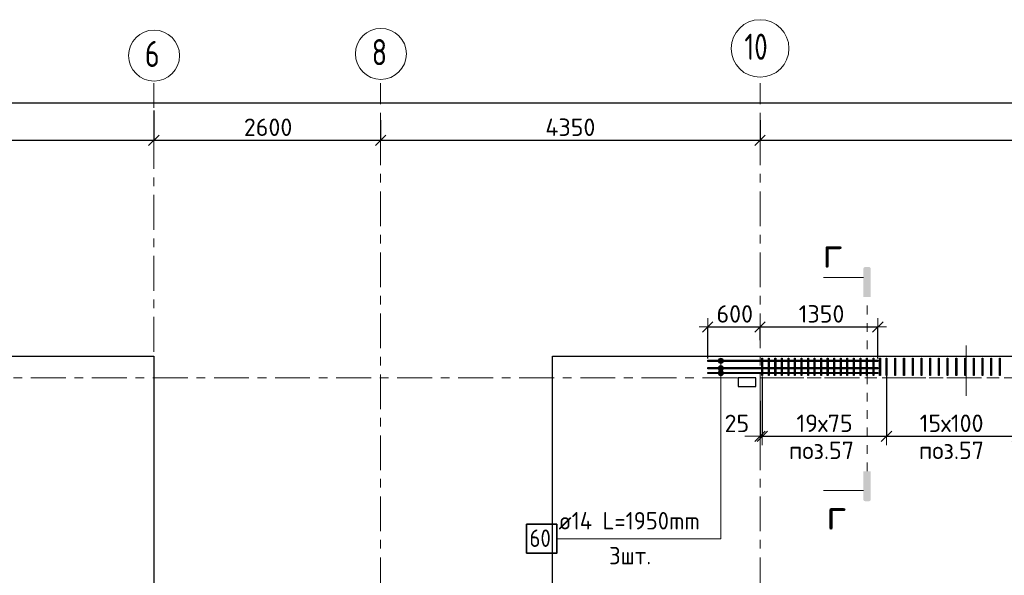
# Model space of a CAD drawing. Header units: metres. Extents: x -38 to 114, y -15 to 21.
# Tile 8 of 244: x 17.54 to 28.83, y 14.13 to 20.51. Entities that reach past the tile are written whole.
import ezdxf

# ---------------------------------------------------------------- set-up
doc = ezdxf.new("R2010")
doc.units = ezdxf.units.M
doc.header["$PDMODE"] = 65
for name, pattern in [('______11', [0.5, 0.4, -0.05, 0, -0.05]), ('______2', [0.0405, 0.03, -0.0105]), ('______3', [0.5, 0.4, -0.1]), ('______5', [1.1, 0.8, -0.1, 0.1, -0.1]), ('______9', [0.015, 0, -0.015])]:
    doc.linetypes.add(name, pattern=pattern)
for name, color, linetype, lineweight in [('XR$2$Осевая линия (1)', 7, '______5', 13), ('XR$2$Размерная линия (1)', 7, 'Continuous', 13), ('XR$5$Арм.стержн. Доп. арматура', 180, 'Continuous', 35), ('XR$5$Арм.стержн. Хомут', 240, 'Continuous', 35), ('XR$5$Балка (1)', 7, '______3', 13), ('XR$5$Перекрытие (1)', 7, 'Continuous', 35), ('XR$5$Размерная линия (1)', 7, 'Continuous', 13), ('XR$5$Текст_ общее_1', 7, 'Continuous', 13)]:
    doc.layers.add(name, color=color, linetype=linetype, lineweight=lineweight)
doc.styles.add('ISOCPEUR', font='txt')
doc.dimstyles.new('DIMSTYLE_3', dxfattribs={"dimtxt": 0.2, "dimasz": 0.2, "dimexe": 0, "dimexo": 0, "dimgap": 0.1, "dimtad": 2, "dimdec": 0, "dimlfac": 1000, "dimrnd": 5, "dimzin": 12, "dimdsep": 46, "dimtxsty": 'ISOCPEUR', "dimblk1": 'ALL_ML_STRICH', "dimblk2": 'ALL_ML_STRICH', "dimsah": 1, "dimcen": 0, "dimclrd": 7, "dimclre": 256, "dimclrt": 7, "dimadec": 0, "dimazin": 0, "dimtfac": 1, "dimtdec": 0, "dimtix": 1, "dimtmove": 2, "dimatfit": 3, "dimfxl": 0, "dimtzin": 0, "dimlwd": 0, "dimlwe": -3, "dimarcsym": 0})
doc.dimstyles.new('DIMSTYLE_36', dxfattribs={"dimtxt": 0.2, "dimasz": 0.2, "dimexe": 0, "dimexo": 0, "dimgap": 0.1, "dimtad": 2, "dimdec": 0, "dimlfac": 1000, "dimrnd": 5, "dimzin": 12, "dimdsep": 46, "dimtxsty": 'ISOCPEUR', "dimblk1": 'ALL_ML_STRICH', "dimblk2": 'ALL_ML_STRICH', "dimsah": 1, "dimcen": 0, "dimclrd": 7, "dimclre": 256, "dimclrt": 7, "dimadec": 0, "dimazin": 0, "dimtfac": 1, "dimtdec": 0, "dimtix": 1, "dimtmove": 2, "dimatfit": 3, "dimfxl": 0, "dimtvp": 1.2, "dimtzin": 0, "dimlwd": 0, "dimlwe": -3, "dimarcsym": 0})

# ---------------------------------------------------------------- blocks, each defined once
blk = doc.blocks.new('ALL_ML_STRICH')
at = {"color": 0, "linetype": 'ByBlock', "lineweight": -2}
for p, q in [((-1, 0), (0.5, 0)), ((-0.3, -0.3), (0.3, 0.3)), ((0, -0.5), (0, 0.5))]:
    blk.add_line(p, q, dxfattribs=at)
blk = doc.blocks.new('*D11')
at = {"layer": 'DEFPOINTS', "color": 7, "linetype": 'Continuous', "lineweight": 13, "transparency": 33554687}
for p in [(0.5, 19.557), (0.5, 19.377), (61.6, 17.12)]:
    blk.add_point(p, dxfattribs=at)
at = {"layer": 'XR$2$Размерная линия (1)', "color": 9, "linetype": 'Continuous', "lineweight": -2, "true_color": 0xc7c7c7, "transparency": 33554687}
for p, q in [((0.5, 19.357), (0.5, 19.557)), ((61.6, 17.14), (61.6, 19.557))]:
    blk.add_line(p, q, dxfattribs=at)
at = {"layer": 'XR$2$Размерная линия (1)', "color": 7, "linetype": 'Continuous', "lineweight": -2, "transparency": 33554687}
blk.add_line((0.5, 19.557), (61.6, 19.557), dxfattribs=at)
at = {"layer": 'XR$2$Размерная линия (1)', "color": 7, "linetype": 'Continuous', "lineweight": 13, "transparency": 33554687, "xscale": 0.2, "yscale": 0.2, "zscale": 0.2, "rotation": 180}
blk.add_blockref('ALL_ML_STRICH', (0.5, 19.557), dxfattribs=at)
at = {"layer": 'XR$2$Размерная линия (1)', "color": 7, "linetype": 'Continuous', "lineweight": 13, "transparency": 33554687, "xscale": 0.2, "yscale": 0.2, "zscale": 0.2}
blk.add_blockref('ALL_ML_STRICH', (61.6, 19.557), dxfattribs=at)
at = {"layer": 'XR$2$Размерная линия (1)', "color": 7, "linetype": 'Continuous', "lineweight": 13, "transparency": 33554687, "insert": (31.1, 19.707), "char_height": 0.2, "width": 1, "attachment_point": 5, "style": 'ISOCPEUR'}
blk.add_mtext('\\A1;{61100}', dxfattribs=at)
blk = doc.blocks.new('*D29')
at = {"layer": 'DEFPOINTS', "color": 7, "linetype": 'Continuous', "lineweight": 13, "transparency": 33554687}
for p in [(19.08, 19.487), (12.6, 19.126), (12.6, 19.061)]:
    blk.add_point(p, dxfattribs=at)
at = {"layer": 'XR$2$Размерная линия (1)', "color": 9, "linetype": 'Continuous', "lineweight": -2, "true_color": 0xc7c7c7, "transparency": 33554687}
for p, q in [((19.08, 19.467), (19.08, 19.126)), ((12.6, 19.081), (12.6, 19.126))]:
    blk.add_line(p, q, dxfattribs=at)
at = {"layer": 'XR$2$Размерная линия (1)', "color": 7, "linetype": 'Continuous', "lineweight": -2, "transparency": 33554687}
blk.add_line((12.6, 19.126), (19.08, 19.126), dxfattribs=at)
at = {"layer": 'XR$2$Размерная линия (1)', "color": 7, "linetype": 'Continuous', "lineweight": 13, "transparency": 33554687, "xscale": 0.2, "yscale": 0.2, "zscale": 0.2, "rotation": 180}
blk.add_blockref('ALL_ML_STRICH', (12.6, 19.126), dxfattribs=at)
at = {"layer": 'XR$2$Размерная линия (1)', "color": 7, "linetype": 'Continuous', "lineweight": 13, "transparency": 33554687, "xscale": 0.2, "yscale": 0.2, "zscale": 0.2}
blk.add_blockref('ALL_ML_STRICH', (19.08, 19.126), dxfattribs=at)
at = {"layer": 'XR$2$Размерная линия (1)', "color": 7, "linetype": 'Continuous', "lineweight": 13, "transparency": 33554687, "insert": (15.84, 19.276), "char_height": 0.2, "width": 0.8, "attachment_point": 5, "style": 'ISOCPEUR'}
blk.add_mtext('\\A1;{6480}', dxfattribs=at)
blk = doc.blocks.new('*D30')
at = {"layer": 'DEFPOINTS', "color": 7, "linetype": 'Continuous', "lineweight": 13, "transparency": 33554687}
for p in [(19.08, 19.487), (21.68, 19.379), (19.08, 19.126)]:
    blk.add_point(p, dxfattribs=at)
at = {"layer": 'XR$2$Размерная линия (1)', "color": 9, "linetype": 'Continuous', "lineweight": -2, "true_color": 0xc7c7c7, "transparency": 33554687}
for p, q in [((19.08, 19.467), (19.08, 19.126)), ((21.68, 19.359), (21.68, 19.126))]:
    blk.add_line(p, q, dxfattribs=at)
at = {"layer": 'XR$2$Размерная линия (1)', "color": 7, "linetype": 'Continuous', "lineweight": -2, "transparency": 33554687}
blk.add_line((19.08, 19.126), (21.68, 19.126), dxfattribs=at)
at = {"layer": 'XR$2$Размерная линия (1)', "color": 7, "linetype": 'Continuous', "lineweight": 13, "transparency": 33554687, "xscale": 0.2, "yscale": 0.2, "zscale": 0.2, "rotation": 180}
blk.add_blockref('ALL_ML_STRICH', (19.08, 19.126), dxfattribs=at)
at = {"layer": 'XR$2$Размерная линия (1)', "color": 7, "linetype": 'Continuous', "lineweight": 13, "transparency": 33554687, "xscale": 0.2, "yscale": 0.2, "zscale": 0.2}
blk.add_blockref('ALL_ML_STRICH', (21.68, 19.126), dxfattribs=at)
at = {"layer": 'XR$2$Размерная линия (1)', "color": 7, "linetype": 'Continuous', "lineweight": 13, "transparency": 33554687, "insert": (20.39, 19.276), "char_height": 0.2, "width": 0.8, "attachment_point": 5, "style": 'ISOCPEUR'}
blk.add_mtext('\\A1;{2600}', dxfattribs=at)
blk = doc.blocks.new('*D31')
at = {"layer": 'DEFPOINTS', "color": 7, "linetype": 'Continuous', "lineweight": 13, "transparency": 33554687}
for p in [(21.68, 19.379), (26.03, 19.379), (21.68, 19.126)]:
    blk.add_point(p, dxfattribs=at)
at = {"layer": 'XR$2$Размерная линия (1)', "color": 9, "linetype": 'Continuous', "lineweight": -2, "true_color": 0xc7c7c7, "transparency": 33554687}
for p, q in [((21.68, 19.359), (21.68, 19.126)), ((26.03, 19.359), (26.03, 19.126))]:
    blk.add_line(p, q, dxfattribs=at)
at = {"layer": 'XR$2$Размерная линия (1)', "color": 7, "linetype": 'Continuous', "lineweight": -2, "transparency": 33554687}
blk.add_line((21.68, 19.126), (26.03, 19.126), dxfattribs=at)
at = {"layer": 'XR$2$Размерная линия (1)', "color": 7, "linetype": 'Continuous', "lineweight": 13, "transparency": 33554687, "xscale": 0.2, "yscale": 0.2, "zscale": 0.2, "rotation": 180}
blk.add_blockref('ALL_ML_STRICH', (21.68, 19.126), dxfattribs=at)
at = {"layer": 'XR$2$Размерная линия (1)', "color": 7, "linetype": 'Continuous', "lineweight": 13, "transparency": 33554687, "xscale": 0.2, "yscale": 0.2, "zscale": 0.2}
blk.add_blockref('ALL_ML_STRICH', (26.03, 19.126), dxfattribs=at)
at = {"layer": 'XR$2$Размерная линия (1)', "color": 7, "linetype": 'Continuous', "lineweight": 13, "transparency": 33554687, "insert": (23.855, 19.276), "char_height": 0.2, "width": 0.8, "attachment_point": 5, "style": 'ISOCPEUR'}
blk.add_mtext('\\A1;{4350}', dxfattribs=at)
blk = doc.blocks.new('*D32')
at = {"layer": 'DEFPOINTS', "color": 7, "linetype": 'Continuous', "lineweight": 13, "transparency": 33554687}
for p in [(26.03, 19.379), (26.03, 19.126), (32.55, 19.135)]:
    blk.add_point(p, dxfattribs=at)
at = {"layer": 'XR$2$Размерная линия (1)', "color": 9, "linetype": 'Continuous', "lineweight": -2, "true_color": 0xc7c7c7, "transparency": 33554687}
for p, q in [((26.03, 19.359), (26.03, 19.126)), ((32.55, 19.126), (32.55, 19.126))]:
    blk.add_line(p, q, dxfattribs=at)
at = {"layer": 'XR$2$Размерная линия (1)', "color": 7, "linetype": 'Continuous', "lineweight": -2, "transparency": 33554687}
blk.add_line((26.03, 19.126), (32.55, 19.126), dxfattribs=at)
at = {"layer": 'XR$2$Размерная линия (1)', "color": 7, "linetype": 'Continuous', "lineweight": 13, "transparency": 33554687, "xscale": 0.2, "yscale": 0.2, "zscale": 0.2, "rotation": 180}
blk.add_blockref('ALL_ML_STRICH', (26.03, 19.126), dxfattribs=at)
at = {"layer": 'XR$2$Размерная линия (1)', "color": 7, "linetype": 'Continuous', "lineweight": 13, "transparency": 33554687, "xscale": 0.2, "yscale": 0.2, "zscale": 0.2}
blk.add_blockref('ALL_ML_STRICH', (32.55, 19.126), dxfattribs=at)
at = {"layer": 'XR$2$Размерная линия (1)', "color": 7, "linetype": 'Continuous', "lineweight": 13, "transparency": 33554687, "insert": (29.3, 19.276), "char_height": 0.2, "width": 0.8, "attachment_point": 5, "style": 'ISOCPEUR'}
blk.add_mtext('\\A1;{6520}', dxfattribs=at)
blk = doc.blocks.new('*D605')
at = {"layer": 'DEFPOINTS', "color": 7, "linetype": 'Continuous', "lineweight": 13, "transparency": 33554687}
for p in [(25.43, 16.984), (26.03, 16.811), (25.43, 16.602)]:
    blk.add_point(p, dxfattribs=at)
at = {"layer": 'XR$5$Размерная линия (1)', "color": 9, "linetype": 'Continuous', "lineweight": -2, "true_color": 0xc7c7c7, "transparency": 33554687}
for p, q in [((25.43, 16.622), (25.43, 16.984)), ((26.03, 16.831), (26.03, 16.984))]:
    blk.add_line(p, q, dxfattribs=at)
at = {"layer": 'XR$5$Размерная линия (1)', "color": 7, "linetype": 'Continuous', "lineweight": -2, "transparency": 33554687}
blk.add_line((25.43, 16.984), (26.03, 16.984), dxfattribs=at)
at = {"layer": 'XR$5$Размерная линия (1)', "color": 7, "linetype": 'Continuous', "lineweight": 13, "transparency": 33554687, "xscale": 0.2, "yscale": 0.2, "zscale": 0.2, "rotation": 180}
blk.add_blockref('ALL_ML_STRICH', (25.43, 16.984), dxfattribs=at)
at = {"layer": 'XR$5$Размерная линия (1)', "color": 7, "linetype": 'Continuous', "lineweight": 13, "transparency": 33554687, "xscale": 0.2, "yscale": 0.2, "zscale": 0.2}
blk.add_blockref('ALL_ML_STRICH', (26.03, 16.984), dxfattribs=at)
at = {"layer": 'XR$5$Размерная линия (1)', "color": 7, "linetype": 'Continuous', "lineweight": 13, "transparency": 33554687, "insert": (25.74, 17.134), "char_height": 0.2, "width": 0.6, "attachment_point": 5, "style": 'ISOCPEUR'}
blk.add_mtext('\\A1;{600}', dxfattribs=at)
blk = doc.blocks.new('*D606')
at = {"layer": 'DEFPOINTS', "color": 7, "linetype": 'Continuous', "lineweight": 13, "transparency": 33554687}
for p in [(26.03, 16.984), (26.03, 16.811), (27.38, 16.602)]:
    blk.add_point(p, dxfattribs=at)
at = {"layer": 'XR$5$Размерная линия (1)', "color": 9, "linetype": 'Continuous', "lineweight": -2, "true_color": 0xc7c7c7, "transparency": 33554687}
for p, q in [((26.03, 16.831), (26.03, 16.984)), ((27.38, 16.622), (27.38, 16.984))]:
    blk.add_line(p, q, dxfattribs=at)
at = {"layer": 'XR$5$Размерная линия (1)', "color": 7, "linetype": 'Continuous', "lineweight": -2, "transparency": 33554687}
blk.add_line((26.03, 16.984), (27.38, 16.984), dxfattribs=at)
at = {"layer": 'XR$5$Размерная линия (1)', "color": 7, "linetype": 'Continuous', "lineweight": 13, "transparency": 33554687, "xscale": 0.2, "yscale": 0.2, "zscale": 0.2, "rotation": 180}
blk.add_blockref('ALL_ML_STRICH', (26.03, 16.984), dxfattribs=at)
at = {"layer": 'XR$5$Размерная линия (1)', "color": 7, "linetype": 'Continuous', "lineweight": 13, "transparency": 33554687, "xscale": 0.2, "yscale": 0.2, "zscale": 0.2}
blk.add_blockref('ALL_ML_STRICH', (27.38, 16.984), dxfattribs=at)
at = {"layer": 'XR$5$Размерная линия (1)', "color": 7, "linetype": 'Continuous', "lineweight": 13, "transparency": 33554687, "insert": (26.735, 17.134), "char_height": 0.2, "width": 0.8, "attachment_point": 5, "style": 'ISOCPEUR'}
blk.add_mtext('\\A1;{1350}', dxfattribs=at)
blk = doc.blocks.new('*D617')
at = {"layer": 'DEFPOINTS', "color": 7, "linetype": 'Continuous', "lineweight": 13, "transparency": 33554687}
for p in [(26.055, 16.436), (26.03, 16.157), (26.03, 15.729)]:
    blk.add_point(p, dxfattribs=at)
at = {"layer": 'XR$5$Размерная линия (1)', "color": 9, "linetype": 'Continuous', "lineweight": -2, "true_color": 0xc7c7c7, "transparency": 33554687}
for p, q in [((26.055, 16.416), (26.055, 15.729)), ((26.03, 16.137), (26.03, 15.729))]:
    blk.add_line(p, q, dxfattribs=at)
at = {"layer": 'XR$5$Размерная линия (1)', "color": 7, "linetype": 'Continuous', "lineweight": -2, "transparency": 33554687}
blk.add_line((26.03, 15.729), (26.055, 15.729), dxfattribs=at)
at = {"layer": 'XR$5$Размерная линия (1)', "color": 7, "linetype": 'Continuous', "lineweight": 13, "transparency": 33554687, "xscale": 0.2, "yscale": 0.2, "zscale": 0.2}
blk.add_blockref('ALL_ML_STRICH', (26.055, 15.729), dxfattribs=at)
at = {"layer": 'XR$5$Размерная линия (1)', "color": 7, "linetype": 'Continuous', "lineweight": 13, "transparency": 33554687, "xscale": 0.2, "yscale": 0.2, "zscale": 0.2, "rotation": 180}
blk.add_blockref('ALL_ML_STRICH', (26.03, 15.729), dxfattribs=at)
at = {"layer": 'XR$5$Размерная линия (1)', "color": 7, "linetype": 'Continuous', "lineweight": 13, "transparency": 33554687, "insert": (25.764, 15.877), "char_height": 0.2, "width": 0.4, "attachment_point": 5, "style": 'ISOCPEUR'}
blk.add_mtext('\\A1;{25}', dxfattribs=at)
blk = doc.blocks.new('*D618')
at = {"layer": 'DEFPOINTS', "color": 7, "linetype": 'Continuous', "lineweight": 13, "transparency": 33554687}
for p in [(27.48, 16.481), (26.055, 16.436), (26.055, 15.729)]:
    blk.add_point(p, dxfattribs=at)
at = {"layer": 'XR$5$Размерная линия (1)', "color": 9, "linetype": 'Continuous', "lineweight": -2, "true_color": 0xc7c7c7, "transparency": 33554687}
for p, q in [((26.055, 16.416), (26.055, 15.729)), ((27.48, 16.461), (27.48, 15.729))]:
    blk.add_line(p, q, dxfattribs=at)
at = {"layer": 'XR$5$Размерная линия (1)', "color": 7, "linetype": 'Continuous', "lineweight": -2, "transparency": 33554687}
blk.add_line((26.055, 15.729), (27.48, 15.729), dxfattribs=at)
at = {"layer": 'XR$5$Размерная линия (1)', "color": 7, "linetype": 'Continuous', "lineweight": 13, "transparency": 33554687, "xscale": 0.2, "yscale": 0.2, "zscale": 0.2, "rotation": 180}
blk.add_blockref('ALL_ML_STRICH', (26.055, 15.729), dxfattribs=at)
at = {"layer": 'XR$5$Размерная линия (1)', "color": 7, "linetype": 'Continuous', "lineweight": 13, "transparency": 33554687, "xscale": 0.2, "yscale": 0.2, "zscale": 0.2}
blk.add_blockref('ALL_ML_STRICH', (27.48, 15.729), dxfattribs=at)
at = {"layer": 'XR$5$Размерная линия (1)', "color": 7, "linetype": 'Continuous', "lineweight": 13, "transparency": 33554687, "insert": (26.447, 15.979), "char_height": 0.2, "width": 0.01, "attachment_point": 1, "line_spacing_factor": 0.60241, "style": 'ISOCPEUR'}
blk.add_mtext('19х75', dxfattribs=at)
blk = doc.blocks.new('*D619')
at = {"layer": 'DEFPOINTS', "color": 7, "linetype": 'Continuous', "lineweight": 13, "transparency": 33554687}
for p in [(27.48, 16.481), (28.98, 16.461), (27.48, 15.729)]:
    blk.add_point(p, dxfattribs=at)
at = {"layer": 'XR$5$Размерная линия (1)', "color": 9, "linetype": 'Continuous', "lineweight": -2, "true_color": 0xc7c7c7, "transparency": 33554687}
for p, q in [((27.48, 16.461), (27.48, 15.729)), ((28.98, 16.441), (28.98, 15.729))]:
    blk.add_line(p, q, dxfattribs=at)
at = {"layer": 'XR$5$Размерная линия (1)', "color": 7, "linetype": 'Continuous', "lineweight": -2, "transparency": 33554687}
blk.add_line((27.48, 15.729), (28.98, 15.729), dxfattribs=at)
at = {"layer": 'XR$5$Размерная линия (1)', "color": 7, "linetype": 'Continuous', "lineweight": 13, "transparency": 33554687, "xscale": 0.2, "yscale": 0.2, "zscale": 0.2, "rotation": 180}
blk.add_blockref('ALL_ML_STRICH', (27.48, 15.729), dxfattribs=at)
at = {"layer": 'XR$5$Размерная линия (1)', "color": 7, "linetype": 'Continuous', "lineweight": 13, "transparency": 33554687, "xscale": 0.2, "yscale": 0.2, "zscale": 0.2}
blk.add_blockref('ALL_ML_STRICH', (28.98, 15.729), dxfattribs=at)
at = {"layer": 'XR$5$Размерная линия (1)', "color": 7, "linetype": 'Continuous', "lineweight": 13, "transparency": 33554687, "insert": (27.86, 15.979), "char_height": 0.2, "width": 0.01, "attachment_point": 1, "line_spacing_factor": 0.60241, "style": 'ISOCPEUR'}
blk.add_mtext('15х100', dxfattribs=at)

msp = doc.modelspace()

# ---------------------------------------------------------------- hatches: boundary and pattern name
at = {"linetype": 'Continuous', "lineweight": 25, "true_color": 0x000000, "transparency": 33554687}
for points in [[(27.2153, 17.6543), (27.2158, 17.6568), (27.2166, 17.6592), (27.2178, 17.6615), (27.2192, 17.6636), (27.2209, 17.6655), (27.2228, 17.6672), (27.2249, 17.6686), (27.2272, 17.6698), (27.2296, 17.6706), (27.2321, 17.6711), (27.2347, 17.6713), (27.2792, 17.6713), (27.2818, 17.6711), (27.2843, 17.6706), (27.2867, 17.6698), (27.289, 17.6686), (27.2911, 17.6672), (27.293, 17.6655), (27.2947, 17.6636), (27.2961, 17.6615), (27.2973, 17.6592), (27.2981, 17.6568), (27.2986, 17.6543), (27.2987, 17.6517), (27.2987, 17.3267), (27.2151, 17.3267), (27.2151, 17.6517)], [(27.2153, 15.0013), (27.2151, 15.0038), (27.2151, 15.3288), (27.2987, 15.3288), (27.2987, 15.0038), (27.2986, 15.0013), (27.2981, 14.9988), (27.2973, 14.9964), (27.2961, 14.9941), (27.2947, 14.9919), (27.293, 14.99), (27.2911, 14.9883), (27.289, 14.9869), (27.2867, 14.9858), (27.2843, 14.985), (27.2818, 14.9845), (27.2792, 14.9843), (27.2347, 14.9843), (27.2321, 14.9845), (27.2296, 14.985), (27.2272, 14.9858), (27.2249, 14.9869), (27.2228, 14.9883), (27.2209, 14.99), (27.2192, 14.9919), (27.2178, 14.9941), (27.2166, 14.9964), (27.2158, 14.9988)]]:
    msp.add_hatch(color=18, dxfattribs=at).paths.add_polyline_path(points, flags=16)
at = {"layer": 'XR$5$Арм.стержн. Доп. арматура', "linetype": 'Continuous', "lineweight": 13, "transparency": 33554687}
for points in [[(25.5492, 16.5952), (25.6092, 16.5952), (25.605, 16.6102)], [(25.5492, 16.5952), (25.605, 16.6102), (25.5534, 16.6102)], [(25.5534, 16.5802), (25.6092, 16.5952), (25.5492, 16.5952)], [(25.5534, 16.6102), (25.605, 16.6102), (25.5942, 16.621)], [(25.5534, 16.6102), (25.5942, 16.621), (25.5642, 16.621)], [(25.5534, 16.5802), (25.605, 16.5802), (25.6092, 16.5952)], [(25.5642, 16.621), (25.5942, 16.621), (25.5792, 16.6252)], [(25.5492, 16.5103), (25.6092, 16.5103), (25.605, 16.5253)], [(25.5492, 16.5103), (25.605, 16.5253), (25.5534, 16.5253)], [(25.5534, 16.4953), (25.6092, 16.5103), (25.5492, 16.5103)], [(25.5642, 16.5694), (25.605, 16.5802), (25.5534, 16.5802)], [(25.5534, 16.5253), (25.605, 16.5253), (25.5942, 16.5361)], [(25.5534, 16.5253), (25.5942, 16.5361), (25.5642, 16.5361)], [(25.5534, 16.4953), (25.605, 16.4953), (25.6092, 16.5103)], [(25.5642, 16.4845), (25.605, 16.4953), (25.5534, 16.4953)], [(25.5534, 16.4702), (25.605, 16.4702), (25.5942, 16.481)], [(25.5534, 16.4702), (25.5942, 16.481), (25.5642, 16.481)], [(25.5642, 16.5694), (25.5942, 16.5694), (25.605, 16.5802)], [(25.5942, 16.5694), (25.5642, 16.5694), (25.5792, 16.5652)], [(25.5642, 16.5361), (25.5942, 16.5361), (25.5792, 16.5403)], [(25.5642, 16.4845), (25.5942, 16.4845), (25.605, 16.4953)], [(25.5642, 16.481), (25.5942, 16.481), (25.5792, 16.4852)], [(25.5942, 16.4845), (25.5642, 16.4845), (25.5792, 16.4803)], [(25.5492, 16.4552), (25.6092, 16.4552), (25.605, 16.4702)], [(25.5492, 16.4552), (25.605, 16.4702), (25.5534, 16.4702)], [(25.5534, 16.4402), (25.6092, 16.4552), (25.5492, 16.4552)], [(25.5534, 16.4402), (25.605, 16.4402), (25.6092, 16.4552)], [(25.5642, 16.4294), (25.605, 16.4402), (25.5534, 16.4402)], [(25.5642, 16.4294), (25.5942, 16.4294), (25.605, 16.4402)], [(25.5942, 16.4294), (25.5642, 16.4294), (25.5792, 16.4252)]]:
    msp.add_hatch(color=7, dxfattribs=at).paths.add_polyline_path(points)

# ---------------------------------------------------------------- linework, layer by layer
at = {"color": 7, "linetype": 'Continuous', "lineweight": 13, "transparency": 33554687}
for p, q in [((27.2151, 17.5497), (26.7584, 17.5497)), ((27.2151, 15.1058), (26.7584, 15.1058))]:
    msp.add_line(p, q, dxfattribs=at)
at = {"color": 7, "linetype": '______9', "lineweight": 13, "transparency": 33554687}
msp.add_line((27.2569, 15.3288), (27.2569, 17.3267), dxfattribs=at)
at = {"color": 52, "linetype": 'Continuous', "lineweight": 13, "transparency": 33554687}
msp.add_line((28.3922, 16.7719), (28.3922, 16.192), dxfattribs=at)
msp.add_line((28.3922, 16.7719), (28.3922, 16.192), dxfattribs=at)
at = {"layer": 'XR$2$Осевая линия (1)', "color": 253, "linetype": '______11', "lineweight": 13, "true_color": 0xa0a0a0, "transparency": 33554687}
for p, q in [((19.08, 7.6), (19.08, 19.78)), ((21.68, 8.34), (21.68, 19.78)), ((26.03, 8.34), (26.03, 19.78)), ((-2.63, 16.4), (62.6, 16.4))]:
    msp.add_line(p, q, dxfattribs=at)
at = {"layer": 'XR$2$Осевая линия (1)', "color": 7, "linetype": 'Continuous', "lineweight": 13, "transparency": 33554687}
for centre, radius in [((26.0304, 20.1801), 0.3304), ((19.0824, 20.0981), 0.2924), ((21.6824, 20.1181), 0.2924)]:
    msp.add_circle(centre, radius, dxfattribs=at)
at = {"layer": 'XR$5$Арм.стержн. Доп. арматура', "color": 7, "linetype": 'Continuous', "lineweight": 13, "transparency": 33554687}
for p, q in [((25.5492, 16.5952), (25.5492, 16.5952)), ((25.5792, 16.6252), (25.5792, 16.6252)), ((25.5792, 14.5532), (25.5792, 16.5952)), ((25.6092, 16.5952), (25.6092, 16.5952)), ((25.5492, 16.5103), (25.5492, 16.5103)), ((25.5792, 16.5652), (25.5792, 16.5652)), ((25.5792, 16.5403), (25.5792, 16.5403)), ((25.5792, 14.5532), (25.5792, 16.5103)), ((25.5792, 16.4852), (25.5792, 16.4852)), ((25.6092, 16.5103), (25.6092, 16.5103)), ((25.5492, 16.4552), (25.5492, 16.4552)), ((25.5792, 16.4803), (25.5792, 16.4803)), ((25.5792, 14.5532), (25.5792, 16.4552)), ((25.5792, 16.4252), (25.5792, 16.4252)), ((25.6092, 16.4552), (25.6092, 16.4552)), ((23.6992, 14.5532), (25.5792, 14.5532))]:
    msp.add_line(p, q, dxfattribs=at)
at = {"layer": 'XR$5$Арм.стержн. Доп. арматура', "color": 7, "linetype": 'Continuous', "lineweight": 25, "transparency": 33554687}
for points in [[(25.43, 16.6022), (27.38, 16.6022), (27.38, 16.5882), (25.43, 16.5882), (25.43, 16.6022)], [(25.43, 16.5173), (27.38, 16.5173), (27.38, 16.5033), (25.43, 16.5033), (25.43, 16.5173)], [(25.43, 16.4622), (27.38, 16.4622), (27.38, 16.4482), (25.43, 16.4482), (25.43, 16.4622)]]:
    msp.add_lwpolyline(points, dxfattribs=at)
at = {"layer": 'XR$5$Арм.стержн. Доп. арматура', "color": 7, "linetype": 'Continuous', "lineweight": 35, "transparency": 33554687}
msp.add_lwpolyline([(23.3525, 14.3866), (23.6992, 14.3866), (23.6992, 14.7199), (23.3525, 14.7199), (23.3525, 14.3866)], dxfattribs=at)
at = {"layer": 'XR$5$Арм.стержн. Доп. арматура', "color": 7, "linetype": 'Continuous', "lineweight": 13, "transparency": 33554687}
for centre in [(25.5792, 16.5952), (25.5792, 16.5103), (25.5792, 16.4552)]:
    msp.add_circle(centre, 0.03, dxfattribs=at)
at = {"layer": 'XR$5$Арм.стержн. Хомут', "color": 40, "linetype": 'Continuous', "lineweight": 25, "transparency": 33554687}
for points in [[(26.051, 16.4252), (26.051, 16.6253), (26.059, 16.6253), (26.059, 16.4252), (26.051, 16.4252)], [(26.126, 16.4252), (26.126, 16.6253), (26.134, 16.6253), (26.134, 16.4252), (26.126, 16.4252)], [(26.201, 16.4252), (26.201, 16.6253), (26.209, 16.6253), (26.209, 16.4252), (26.201, 16.4252)], [(26.276, 16.4252), (26.276, 16.6253), (26.284, 16.6253), (26.284, 16.4252), (26.276, 16.4252)], [(26.351, 16.4252), (26.351, 16.6253), (26.359, 16.6253), (26.359, 16.4252), (26.351, 16.4252)], [(26.426, 16.4252), (26.426, 16.6253), (26.434, 16.6253), (26.434, 16.4252), (26.426, 16.4252)], [(26.501, 16.4252), (26.501, 16.6253), (26.509, 16.6253), (26.509, 16.4252), (26.501, 16.4252)], [(26.576, 16.4252), (26.576, 16.6253), (26.584, 16.6253), (26.584, 16.4252), (26.576, 16.4252)], [(26.651, 16.4252), (26.651, 16.6253), (26.659, 16.6253), (26.659, 16.4252), (26.651, 16.4252)], [(26.726, 16.4252), (26.726, 16.6253), (26.734, 16.6253), (26.734, 16.4252), (26.726, 16.4252)], [(26.801, 16.4252), (26.801, 16.6253), (26.809, 16.6253), (26.809, 16.4252), (26.801, 16.4252)], [(26.876, 16.4252), (26.876, 16.6253), (26.884, 16.6253), (26.884, 16.4252), (26.876, 16.4252)], [(26.951, 16.4252), (26.951, 16.6253), (26.959, 16.6253), (26.959, 16.4252), (26.951, 16.4252)], [(27.026, 16.4252), (27.026, 16.6253), (27.034, 16.6253), (27.034, 16.4252), (27.026, 16.4252)], [(27.101, 16.4252), (27.101, 16.6253), (27.109, 16.6253), (27.109, 16.4252), (27.101, 16.4252)], [(27.176, 16.4252), (27.176, 16.6253), (27.184, 16.6253), (27.184, 16.4252), (27.176, 16.4252)], [(27.251, 16.4252), (27.251, 16.6253), (27.259, 16.6253), (27.259, 16.4252), (27.251, 16.4252)], [(27.326, 16.4252), (27.326, 16.6253), (27.334, 16.6253), (27.334, 16.4252), (27.326, 16.4252)], [(27.401, 16.4252), (27.401, 16.6253), (27.409, 16.6253), (27.409, 16.4252), (27.401, 16.4252)], [(27.476, 16.4252), (27.476, 16.6253), (27.484, 16.6253), (27.484, 16.4252), (27.476, 16.4252)], [(27.576, 16.4252), (27.576, 16.6253), (27.584, 16.6253), (27.584, 16.4252), (27.576, 16.4252)], [(27.676, 16.4252), (27.676, 16.6253), (27.684, 16.6253), (27.684, 16.4252), (27.676, 16.4252)], [(27.776, 16.4252), (27.776, 16.6253), (27.784, 16.6253), (27.784, 16.4252), (27.776, 16.4252)], [(27.876, 16.4252), (27.876, 16.6253), (27.884, 16.6253), (27.884, 16.4252), (27.876, 16.4252)], [(27.976, 16.4252), (27.976, 16.6253), (27.984, 16.6253), (27.984, 16.4252), (27.976, 16.4252)], [(28.076, 16.4252), (28.076, 16.6253), (28.084, 16.6253), (28.084, 16.4252), (28.076, 16.4252)], [(28.176, 16.4252), (28.176, 16.6253), (28.184, 16.6253), (28.184, 16.4252), (28.176, 16.4252)], [(28.276, 16.4252), (28.276, 16.6253), (28.284, 16.6253), (28.284, 16.4252), (28.276, 16.4252)], [(28.376, 16.4252), (28.376, 16.6253), (28.384, 16.6253), (28.384, 16.4252), (28.376, 16.4252)], [(28.476, 16.4252), (28.476, 16.6253), (28.484, 16.6253), (28.484, 16.4252), (28.476, 16.4252)], [(28.576, 16.4252), (28.576, 16.6253), (28.584, 16.6253), (28.584, 16.4252), (28.576, 16.4252)], [(28.676, 16.4252), (28.676, 16.6253), (28.684, 16.6253), (28.684, 16.4252), (28.676, 16.4252)], [(28.776, 16.4252), (28.776, 16.6253), (28.784, 16.6253), (28.784, 16.4252), (28.776, 16.4252)]]:
    msp.add_lwpolyline(points, dxfattribs=at)
at = {"layer": 'XR$5$Балка (1)', "color": 7, "linetype": '______2', "lineweight": 18, "transparency": 33554687}
for p, q in [((26.03, 16.6502), (26.03, 16.4002)), ((26.03, 16.4002), (32.675, 16.4002))]:
    msp.add_line(p, q, dxfattribs=at)
at = {"layer": 'XR$5$Перекрытие (1)', "color": 7, "linetype": 'Continuous', "lineweight": 25, "transparency": 33554687}
for p, q in [((16.0498, 16.6502), (19.08, 16.6502)), ((19.08, 16.6502), (19.08, 12.3503)), ((23.6503, 11.7903), (23.6503, 16.6502)), ((23.6503, 16.6502), (32.675, 16.6502)), ((25.98, 16.4003), (25.78, 16.4002)), ((25.78, 16.4002), (25.78, 16.3003)), ((25.98, 16.3004), (25.98, 16.4003)), ((25.78, 16.3003), (25.98, 16.3004))]:
    msp.add_line(p, q, dxfattribs=at)

# ---------------------------------------------------------------- texts
at = {"color": 7, "linetype": 'Continuous', "lineweight": 13, "transparency": 33554687, "char_height": 0.35, "width": 0.381111, "attachment_point": 5, "style": 'ISOCPEUR'}
for insert in [(26.8611, 17.8388), (26.9055, 14.8336)]:
    msp.add_mtext('\\A1;{\\fISOCPEUR|i0|b0;\\H0.350000;\\W1.000000;\\C7;г}\\P', dxfattribs=dict(at, insert=insert))
at = {"layer": 'XR$2$Осевая линия (1)', "color": 7, "linetype": 'Continuous', "lineweight": 13, "transparency": 33554687, "char_height": 0.3, "attachment_point": 7, "style": 'ISOCPEUR'}
for s, insert, width in [('\\W0.75;10', (25.8504, 20.0496), 0.472281), ('\\W0.78;6', (18.9774, 19.9676), 0.326407), ('\\W0.78;8', (21.5774, 19.9876), 0.326407)]:
    msp.add_mtext(s, dxfattribs=dict(at, insert=insert, width=width))
at = {"layer": 'XR$5$Арм.стержн. Доп. арматура', "color": 7, "linetype": 'Continuous', "lineweight": 25, "transparency": 33554687, "char_height": 0.2, "attachment_point": 7, "style": 'ISOCPEUR'}
for s, insert, width in [('\\W0.94;ø14 L=1950mm ', (23.7192, 14.6599), 1.933176), ('\\W0.87;60', (23.3858, 14.4599), 0.367208), ('\\W0.94;3шт. ', (24.2992, 14.2599), 0.774191)]:
    msp.add_mtext(s, dxfattribs=dict(at, insert=insert, width=width))
at = {"layer": 'XR$5$Текст_ общее_1', "color": 7, "linetype": 'Continuous', "lineweight": 13, "transparency": 33554687, "char_height": 0.2, "width": 0.844937, "attachment_point": 5, "style": 'ISOCPEUR'}
for insert in [(26.733, 15.568), (28.223, 15.568)]:
    msp.add_mtext('\\A1;{\\fISOCPEUR|i0|b0;\\H0.200000;\\W1.000000;\\C7;поз.57}\\P', dxfattribs=dict(at, insert=insert))

# ---------------------------------------------------------------- dimensions: what is measured, and where the dimension line sits
at = {"layer": 'XR$2$Размерная линия (1)', "color": 7, "linetype": 'Continuous', "lineweight": 13, "transparency": 33554687}
for base, p1, p2, picture, middle in [((61.6, 19.5574), (0.5, 19.3568), (61.6, 17.1397), '*D11', (31.1, 19.7074)), ((19.08, 19.1261), (12.6, 19.0812), (19.08, 19.4674), '*D29', (15.84, 19.2761)), ((21.68, 19.1261), (19.08, 19.4674), (21.68, 19.359), '*D30', (20.39, 19.2761)), ((26.03, 19.1261), (21.68, 19.359), (26.03, 19.359), '*D31', (23.855, 19.2761)), ((32.55, 19.1261), (26.03, 19.359), (32.55, 19.1261), '*D32', (29.3, 19.2761))]:
    dim = msp.add_linear_dim(base=base, p1=p1, p2=p2, dimstyle='DIMSTYLE_3', override={"dimpost": '<>', "dimclrd": 7, "dimclre": 9, "dimclrt": 7, "dimlwd": 0, "dimlwe": 65533}, dxfattribs=at)
    dim.commit()
    dim.dimension.update_dxf_attribs({"geometry": picture, "text_midpoint": middle, "dimtype": 160})
at = {"layer": 'XR$5$Размерная линия (1)', "color": 7, "linetype": 'Continuous', "lineweight": 13, "transparency": 33554687}
for base, p1, p2, dimstyle, picture, middle in [((26.03, 16.9842), (25.43, 16.6222), (26.03, 16.8315), 'DIMSTYLE_3', '*D605', (25.74, 17.1342)), ((27.38, 16.9842), (26.03, 16.8315), (27.38, 16.6222), 'DIMSTYLE_3', '*D606', (26.735, 17.1342)), ((26.055, 15.7293), (26.03, 16.1371), (26.055, 16.4163), 'DIMSTYLE_36', '*D617', (25.7636, 15.8774))]:
    dim = msp.add_linear_dim(base=base, p1=p1, p2=p2, dimstyle=dimstyle, override={"dimpost": '<>', "dimclrd": 7, "dimclre": 9, "dimclrt": 7, "dimlwd": 0, "dimlwe": 65533}, dxfattribs=at)
    dim.commit()
    dim.dimension.update_dxf_attribs({"geometry": picture, "text_midpoint": middle, "dimtype": 160})
for base, p1, p2, text, picture, middle in [((27.48, 15.7293), (26.055, 16.4163), (27.48, 16.4605), '19х75', '*D618', (26.7675, 15.8293)), ((28.98, 15.7293), (27.48, 16.4605), (28.98, 16.4409), '15х100', '*D619', (28.23, 15.8293))]:
    dim = msp.add_linear_dim(base=base, p1=p1, p2=p2, text=text, dimstyle='DIMSTYLE_3', override={"dimpost": '<>', "dimclrd": 7, "dimclre": 9, "dimclrt": 7, "dimlwd": 0, "dimlwe": 65533}, dxfattribs=at)
    dim.commit()
    dim.dimension.update_dxf_attribs({"geometry": picture, "text_midpoint": middle, "dimtype": 160})

doc.saveas('drawing.dxf')
